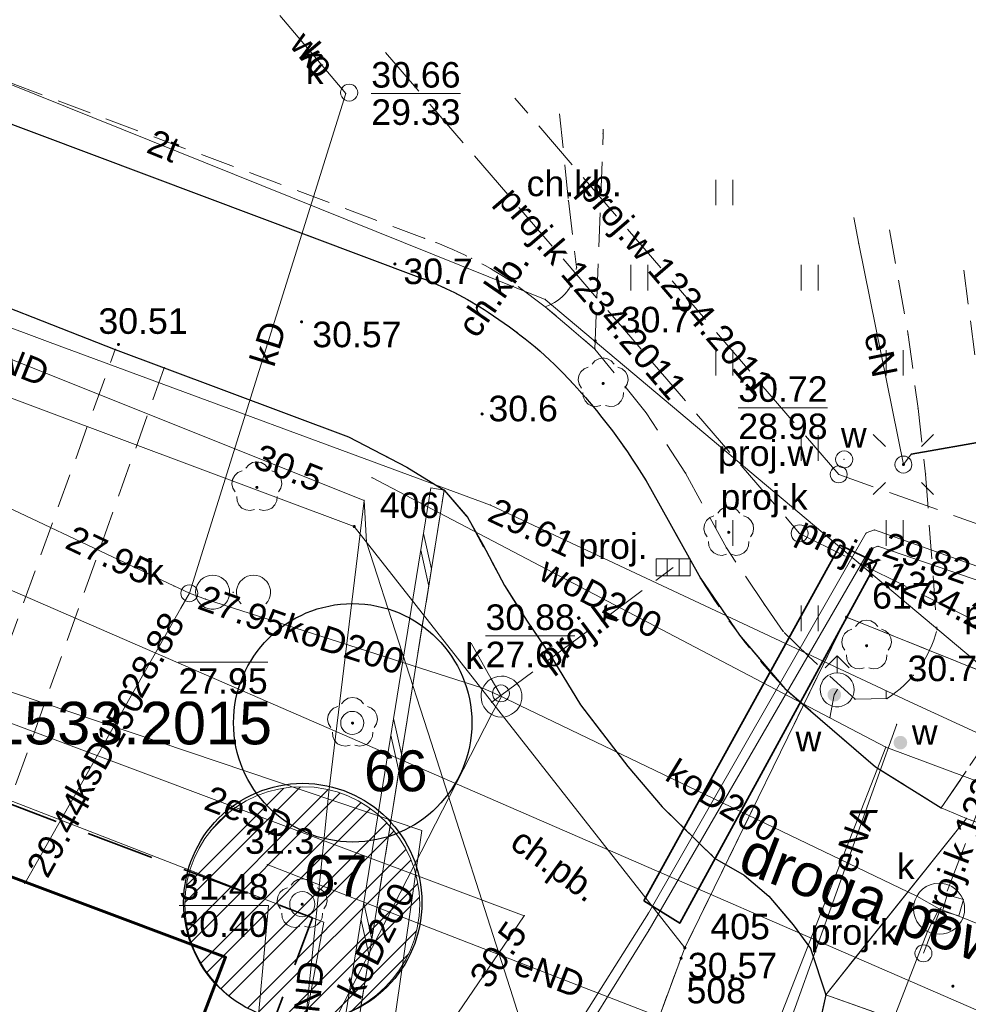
# Model space of a CAD drawing. Extents: x 5468194 to 5468404, y 5919486 to 5919674.
# Tile 11 of 13: x 5468362 to 5468390, y 5919594 to 5919623. Entities that reach past the tile are written whole.
import ezdxf
from ezdxf.enums import TextEntityAlignment as Align

# ---------------------------------------------------------------- set-up
doc = ezdxf.new("R2010")
doc.units = 0
doc.header["$PDSIZE"] = 0.75
for name, pattern in [('PRZER1-1', [2, 1, -1]), ('PRZER2-1', [3, 2, -1]), ('PRZER3-1', [4, 3, -1])]:
    doc.linetypes.add(name, pattern=pattern)
doc.layers.get('0').update_dxf_attribs({"color": 253, "linetype": 'CONTINUOUS', "lineweight": 13})
for name, color, linetype, lineweight in [('GELULI_O', 253, 'PRZER3-1', 18), ('GEPPGD', 253, 'CONTINUOUS', 18), ('GEPPGD_O', 253, 'CONTINUOUS', 18), ('GESBLO', 253, 'CONTINUOUS', 18), ('GESBZO', 253, 'CONTINUOUS', 50), ('GESDZI', 30, 'CONTINUOUS', 18), ('GESUZY', 253, 'PRZER1-1', 18), ('GOSRBG', 253, 'CONTINUOUS', 18), ('GOSRBG_O', 253, 'CONTINUOUS', 18), ('GSLINK', 253, 'CONTINUOUS', 18), ('GSLKRW', 253, 'CONTINUOUS', 25), ('GSPPRB', 253, 'CONTINUOUS', 20), ('GSPRDL', 253, 'CONTINUOUS', 18), ('GSPWPN', 253, 'CONTINUOUS', 13), ('GSPWPN_O', 253, 'CONTINUOUS', 13), ('GSPWPS', 253, 'CONTINUOUS', 13), ('GSPWPS_O', 253, 'CONTINUOUS', 13), ('GSSDSO', 253, 'CONTINUOUS', 18), ('GSSKOA', 253, 'PRZER3-1', 18), ('GSSKOD', 253, 'PRZER2-1', 18), ('GSSKOD_O', 253, 'PRZER2-1', 18), ('GSSUTR', 253, 'PRZER2-1', 18), ('GSSZAD', 253, 'PRZER2-1', 18), ('GULCPR', 253, 'CONTINUOUS', 18), ('GULEPR', 253, 'CONTINUOUS', 18), ('GULEPR_O', 253, 'CONTINUOUS', 18), ('GULGPR', 253, 'CONTINUOUS', 18), ('GULKPR', 253, 'CONTINUOUS', 18), ('GULKPR_O', 253, 'CONTINUOUS', 18), ('GULLOB', 253, 'CONTINUOUS', 35), ('GULTPR', 253, 'CONTINUOUS', 18), ('GULTPR_O', 253, 'CONTINUOUS', 18), ('GULWPR', 253, 'CONTINUOUS', 18), ('GULWPR_O', 253, 'CONTINUOUS', 18), ('GUPELA', 253, 'CONTINUOUS', 18), ('GUPIKP', 253, 'CONTINUOUS', 18), ('GUPIKP_O', 253, 'CONTINUOUS', 18), ('GUPISN', 253, 'PRZER1-1', 18), ('GUPIWZ', 253, 'CONTINUOUS', 18), ('GUPIWZ_O', 253, 'CONTINUOUS', 18), ('GUPKKS', 253, 'CONTINUOUS', 18), ('GUPKKS_O', 253, 'CONTINUOUS', 18), ('GUPKSD', 253, 'CONTINUOUS', 18), ('GUPKSD_O', 253, 'CONTINUOUS', 18), ('GUPPRZ', 253, 'CONTINUOUS', 18), ('GUPPRZ_O', 253, 'CONTINUOUS', 18), ('GUPWDT', 253, 'CONTINUOUS', 18), ('GUPWZA', 253, 'CONTINUOUS', 18), ('GUPWZA_O', 253, 'CONTINUOUS', 18), ('GUSKSD', 253, 'CONTINUOUS', 18), ('ZZ_budynek - termomodernizacja', 250, 'CONTINUOUS', 60), ('ZZ_cięcia techniczne', 30, 'CONTINUOUS', 13), ('ZZ_korona', 94, 'CONTINUOUS', 30), ('ZZ_rzeczywisty obwód pnia', 6, 'CONTINUOUS', 13), ('ZZ_waloryzacja A', 30, 'CONTINUOUS', 30), ('ZZ_zakres oddziaływania prac', 40, 'PRZER2-1', 35)]:
    doc.layers.add(name, color=color, linetype=linetype, lineweight=lineweight)
doc.styles.add('GEO-INFO', font='arial.ttf')

# ---------------------------------------------------------------- blocks, each defined once
blk = doc.blocks.new('OKRAG_PELNY')
at = {"color": 0}
blk.add_lwpolyline([(0, 0.5), (0.12941, 0.482963), (0.25, 0.433013), (0.353553, 0.353553), (0.433013, 0.25), (0.482963, 0.12941), (0.5, 0), (0.482963, -0.12941), (0.433013, -0.25), (0.353553, -0.353553), (0.25, -0.433013), (0.12941, -0.482963), (0, -0.5), (-0.12941, -0.482963), (-0.25, -0.433013), (-0.353553, -0.353553), (-0.433013, -0.25), (-0.482963, -0.12941), (-0.5, 0), (-0.482963, 0.12941), (-0.433013, 0.25), (-0.353553, 0.353553), (-0.25, 0.433013), (-0.12941, 0.482963)], close=True, dxfattribs=at)
blk = doc.blocks.new('SUUS05')
at = {"color": 0}
blk.add_lwpolyline([(0.5, -0.25), (-0.5, -0.25), (-0.5, 0.25), (0.5, 0.25)], close=True, dxfattribs=at)
for points in [[(-0.175, -0.25), (-0.175, 0.25)], [(0.175, -0.25), (0.175, 0.25)]]:
    blk.add_lwpolyline(points, dxfattribs=at)
blk = doc.blocks.new('EPPGN')
blk.add_hatch(color=0).paths.add_polyline_path([(0, -0.09), (0.027812, -0.085595), (0.052901, -0.072812), (0.072812, -0.052901), (0.085595, -0.027812), (0.09, 0), (0.085595, 0.027812), (0.072812, 0.052901), (0.052901, 0.072812), (0.027812, 0.085595), (0, 0.09), (-0.027812, 0.085595), (-0.052901, 0.072812), (-0.072812, 0.052901), (-0.085595, 0.027812), (-0.09, 0), (-0.085595, -0.027812), (-0.072812, -0.052901), (-0.052901, -0.072812), (-0.027812, -0.085595)])
blk = doc.blocks.new('POINT')
at = {"color": 0}
blk.add_point((0, 0), dxfattribs=at)
blk = doc.blocks.new('KWADRAT_NIEPRZEZR')
at = {"color": 0}
blk.add_lwpolyline([(-0.5, -0.5), (0.5, -0.5), (0.5, 0.5), (-0.5, 0.5)], close=True, dxfattribs=at)
blk = doc.blocks.new('SUEO')
blk.add_hatch(color=0).paths.add_polyline_path([(-0.002174, 0.089974), (0.023762, 0.086807), (0.042561, 0.0793), (0.060131, 0.066965), (0.076266, 0.047786), (0.086234, 0.025762), (0.089972, 0.002226), (0.088646, -0.015553), (0.081114, -0.038994), (0.066834, -0.060276), (0.049699, -0.075033), (0.027576, -0.085671), (0.004027, -0.08991), (-0.019639, -0.087831), (-0.040932, -0.080154), (-0.059082, -0.067892), (-0.073734, -0.051607), (-0.08374, -0.032979), (-0.089221, -0.011817), (-0.089063, 0.012951), (-0.082571, 0.035806), (-0.069528, 0.057148), (-0.048957, 0.075519), (-0.026898, 0.085887)])
at = {"color": 0}
for points in [[(-1.767767, 1.767767), (-1.06066, 1.06066)], [(1.767767, 1.767767), (1.06066, 1.06066)], [(-1.767767, -1.767767), (-1.06066, -1.06066)], [(1.767767, -1.767767), (1.06066, -1.06066)]]:
    blk.add_lwpolyline(points, dxfattribs=at)
blk = doc.blocks.new('ODTN_2')
at = {"color": 0}
for points in [[(-1.5, -0.5), (0.5, 0.5)], [(-0.5, -0.5), (1.5, 0.5)]]:
    blk.add_lwpolyline(points, dxfattribs=at)
blk = doc.blocks.new('KOLO')
blk.add_hatch(color=0).paths.add_polyline_path([(-0.5, 0), (-0.482963, -0.12941), (-0.433013, -0.25), (-0.353553, -0.353553), (-0.25, -0.433013), (-0.12941, -0.482963), (0, -0.5), (0.12941, -0.482963), (0.25, -0.433013), (0.353553, -0.353553), (0.433013, -0.25), (0.482963, -0.12941), (0.5, 0), (0.482963, 0.12941), (0.433013, 0.25), (0.353553, 0.353553), (0.25, 0.433013), (0.12941, 0.482963), (0, 0.5), (-0.12941, 0.482963), (-0.25, 0.433013), (-0.353553, 0.353553), (-0.433013, 0.25), (-0.482963, 0.12941)])
blk = doc.blocks.new('SPDLP')
blk.add_hatch(color=0).paths.add_polyline_path([(0, -0.09), (0.027812, -0.085595), (0.052901, -0.072812), (0.072812, -0.052901), (0.085595, -0.027812), (0.09, 0), (0.085595, 0.027812), (0.072812, 0.052901), (0.052901, 0.072812), (0.027812, 0.085595), (0, 0.09), (-0.027812, 0.085595), (-0.052901, 0.072812), (-0.072812, 0.052901), (-0.085595, 0.027812), (-0.09, 0), (-0.085595, -0.027812), (-0.072812, -0.052901), (-0.052901, -0.072812), (-0.027812, -0.085595)])
at = {"color": 0}
for points in [[(-0.648554, 1.126667), (-0.481106, 1.325358), (-0.255912, 1.454989), (0, 1.5), (0.255912, 1.454989), (0.481106, 1.325358), (0.648554, 1.126667)], [(-1.271938, -0.268652), (-1.40916, -0.048001), (-1.462858, 0.20623), (-1.426585, 0.463525), (-1.304695, 0.693003), (-1.11182, 0.867117), (-0.871109, 0.964971)], [(0.871109, 0.964971), (1.11182, 0.867117), (1.304695, 0.693003), (1.426585, 0.463525), (1.462858, 0.20623), (1.40916, -0.048001), (1.271938, -0.268652)], [(-0.137547, -1.292703), (-0.389802, -1.355024), (-0.648184, -1.327532), (-0.881678, -1.213525), (-1.062258, -1.026689), (-1.168249, -0.78945), (-1.186929, -0.530282)], [(1.186929, -0.530282), (1.168249, -0.78945), (1.062258, -1.026689), (0.881678, -1.213525), (0.648184, -1.327532), (0.389802, -1.355024), (0.137547, -1.292703)]]:
    blk.add_lwpolyline(points, dxfattribs=at)
blk = doc.blocks.new('OTZK')
at = {"color": 0}
blk.add_lwpolyline([(-1.2, 1), (-1.026352, 0.984808), (-0.85798, 0.939693), (-0.7, 0.866025), (-0.557212, 0.766044), (-0.433956, 0.642788), (-0.333975, 0.5), (-0.260307, 0.34202), (-0.215192, 0.173648), (-0.2, 0), (-0.215192, -0.173648), (-0.260307, -0.34202), (-0.333975, -0.5), (-0.44425, -0.654861), (-0.581841, -0.786053), (-0.741773, -0.888835), (-0.918267, -0.959493), (-1.104944, -0.995472), (-1.295056, -0.995472), (-1.481733, -0.959493), (-1.658227, -0.888835), (-1.818159, -0.786053), (-1.95575, -0.654861), (-2.066025, -0.5), (-2.145001, -0.327068), (-2.189821, -0.142315), (-2.198867, 0.047582), (-2.171812, 0.235759), (-2.109632, 0.415415), (-2.014576, 0.580057), (-1.890079, 0.723734), (-1.740641, 0.841254), (-1.571662, 0.928368), (-1.389251, 0.981929)], close=True, dxfattribs=at)
blk.add_lwpolyline([(0.469393, -0.682799), (0.35969, -0.542106), (0.276733, -0.384159), (0.223163, -0.213984), (0.200685, -0.036999), (0.210014, 0.141165), (0.250854, 0.314835), (0.321904, 0.478484), (0.420903, 0.626903), (0.5447, 0.755369), (0.689355, 0.859792), (0.850264, 0.936848), (1.022304, 0.984085), (1.2, 1), (1.377696, 0.984085), (1.549736, 0.936848), (1.710645, 0.859792), (1.8553, 0.755369), (1.979097, 0.626903), (2.078096, 0.478484), (2.149146, 0.314835), (2.189986, 0.141165), (2.199315, -0.036999), (2.176837, -0.213984), (2.123267, -0.384159), (2.04031, -0.542106), (1.930607, -0.682799)], dxfattribs=at)
blk = doc.blocks.new('SUUS02')
at = {"color": 0}
for points in [[(-0.707107, 1.292893), (0, 2), (0.707107, 1.292893)], [(0, 1), (0, 2)]]:
    blk.add_lwpolyline(points, dxfattribs=at)
blk.add_lwpolyline([(0, 1), (0.173648, 0.984808), (0.34202, 0.939693), (0.5, 0.866025), (0.642788, 0.766044), (0.766044, 0.642788), (0.866025, 0.5), (0.939693, 0.34202), (0.984808, 0.173648), (1, 0), (0.984808, -0.173648), (0.939693, -0.34202), (0.866025, -0.5), (0.75575, -0.654861), (0.618159, -0.786053), (0.458227, -0.888835), (0.281733, -0.959493), (0.095056, -0.995472), (-0.095056, -0.995472), (-0.281733, -0.959493), (-0.458227, -0.888835), (-0.618159, -0.786053), (-0.75575, -0.654861), (-0.866025, -0.5), (-0.945001, -0.327068), (-0.989821, -0.142315), (-0.998867, 0.047582), (-0.971812, 0.235759), (-0.909632, 0.415415), (-0.814576, 0.580057), (-0.690079, 0.723734), (-0.540641, 0.841254), (-0.371662, 0.928368), (-0.189251, 0.981929)], close=True, dxfattribs=at)

msp = doc.modelspace()

# ---------------------------------------------------------------- hatches: boundary and pattern name
at = {"layer": 'GSSUTR', "linetype": 'Continuous', "lineweight": 18}
h = msp.add_hatch(dxfattribs=at)
h.set_pattern_fill('PTTU04', color=256, scale=0.5, style=0)
h.set_pattern_definition([(90, (5460000, 5910000), (-2.5, 2.5), [0.75, -4.25]), (90, (5460000.5, 5910000), (-2.5, 2.5), [0.75, -4.25])])
h.paths.add_polyline_path([(5468388.66, 5919609.61), (5468388.44, 5919611.54), (5468388.15, 5919613.7), (5468387.605, 5919616.776), (5468379.188, 5919619.738), (5468379.19, 5919619.6), (5468378.95, 5919613.28), (5468380.45, 5919611.41), (5468381.61, 5919609.64), (5468382.81, 5919607.44), (5468383.93, 5919605.78), (5468384.48, 5919604.99), (5468385.22, 5919604.26), (5468386.59, 5919603), (5468387.53, 5919603.02), (5468387.581, 5919603.053), (5468387.631, 5919603.088), (5468387.68, 5919603.123), (5468387.729, 5919603.159), (5468387.777, 5919603.196), (5468387.824, 5919603.234), (5468387.871, 5919603.272), (5468387.917, 5919603.312), (5468387.963, 5919603.352), (5468388.008, 5919603.393), (5468388.052, 5919603.434), (5468388.095, 5919603.477), (5468388.137, 5919603.52), (5468388.179, 5919603.564), (5468388.22, 5919603.609), (5468388.261, 5919603.654), (5468388.3, 5919603.7), (5468388.337, 5919603.745), (5468388.374, 5919603.791), (5468388.41, 5919603.837), (5468388.445, 5919603.884), (5468388.479, 5919603.932), (5468388.513, 5919603.98), (5468388.545, 5919604.029), (5468388.577, 5919604.078), (5468388.608, 5919604.128), (5468388.638, 5919604.178), (5468388.667, 5919604.229), (5468388.696, 5919604.28), (5468388.723, 5919604.332), (5468388.75, 5919604.384), (5468388.776, 5919604.436), (5468388.801, 5919604.489), (5468388.825, 5919604.543), (5468388.848, 5919604.597), (5468388.87, 5919604.651), (5468388.892, 5919604.706), (5468388.912, 5919604.761), (5468388.931, 5919604.816), (5468388.95, 5919604.871), (5468388.968, 5919604.927), (5468388.984, 5919604.984), (5468389, 5919605.04)], flags=0)
at = {"layer": 'ZZ_cięcia techniczne'}
h = msp.add_hatch(dxfattribs=at)
h.set_pattern_fill('ANSI32', color=256, scale=0.1, style=0)
h.set_pattern_definition([(45, (-1617.716, -2946.2474), (-0.67351920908, 0.67351920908), []), (45, (-1617.26695, -2946.2474), (-0.67351920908, 0.67351920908), [])])
edge = h.paths.add_edge_path()
edge.add_arc((5468370.353, 5919596.983), 3.449, 0, 360)

# ---------------------------------------------------------------- linework, layer by layer
at = {"layer": 'GESBLO', "linetype": 'Continuous', "lineweight": 18, "elevation": 10.18}
msp.add_lwpolyline([(5468363.645, 5919583.746), (5468368.102, 5919595.426), (5468344.651, 5919604.234), (5468340.223, 5919592.394)], close=True, dxfattribs=at)
at = {"layer": 'GESBZO', "linetype": 'Continuous', "lineweight": 50, "elevation": 10.18}
msp.add_lwpolyline([(5468324.608, 5919550.595), (5468340.223, 5919592.394), (5468363.645, 5919583.746), (5468368.102, 5919595.426), (5468344.651, 5919604.234), (5468339.13, 5919606.287), (5468341.233, 5919611.948), (5468335.033, 5919614.243), (5468328.674, 5919597.162), (5468320.465, 5919575.139), (5468292.6, 5919585.725), (5468302.084, 5919611.222), (5468287.766, 5919616.312), (5468277.091, 5919588.06), (5468273.766, 5919579.265), (5468316.018, 5919563.219), (5468312.976, 5919555.043)], close=True, dxfattribs=at)
at = {"layer": 'GESDZI', "linetype": 'Continuous', "lineweight": 18, "elevation": 10.22}
for points in [[(5468275.114, 5919656.356), (5468275.54, 5919655.03), (5468276.59, 5919652.23), (5468277.95, 5919649.56), (5468279.68, 5919646.93), (5468281.69, 5919644.67), (5468283.94, 5919642.67), (5468286.47, 5919640.95), (5468289.38, 5919639.2), (5468295.57, 5919636.55), (5468302.78, 5919633.88), (5468315.05, 5919629.35), (5468371.88, 5919608.07), (5468381.59, 5919595.7), (5468386.34, 5919605.41), (5468396.01, 5919601.52), (5468401.165, 5919609.409)], [(5468342.3, 5919490.53), (5468380.89, 5919593.82), (5468381.59, 5919595.7), (5468371.88, 5919608.07), (5468315.05, 5919629.35), (5468302.78, 5919633.88), (5468295.57, 5919636.55), (5468289.38, 5919639.2), (5468286.47, 5919640.95), (5468283.94, 5919642.67), (5468281.69, 5919644.67), (5468279.68, 5919646.93), (5468277.95, 5919649.56), (5468276.59, 5919652.23), (5468275.54, 5919655.03), (5468275.114, 5919656.356)], [(5468397.975, 5919600.77), (5468396.01, 5919601.52), (5468386.34, 5919605.41), (5468381.59, 5919595.7), (5468380.89, 5919593.82), (5468342.3, 5919490.53)]]:
    msp.add_lwpolyline(points, dxfattribs=at)
at = {"layer": 'GESUZY', "linetype": 'PRZER1-1', "lineweight": 18, "ltscale": 0.5, "elevation": 10.08}
for points in [[(5468397.975, 5919600.77), (5468396.01, 5919601.52), (5468386.34, 5919605.41), (5468381.59, 5919595.7), (5468380.89, 5919593.82), (5468342.3, 5919490.53)], [(5468342.3, 5919490.53), (5468380.89, 5919593.82), (5468381.59, 5919595.7), (5468386.34, 5919605.41), (5468396.01, 5919601.52), (5468397.975, 5919600.77)]]:
    msp.add_lwpolyline(points, dxfattribs=at)
at = {"layer": 'GOSRBG', "linetype": 'Continuous', "lineweight": 18, "elevation": 10.04}
for points in [[(5468265.344, 5919659.794), (5468259.784, 5919650.547), (5468390.529, 5919593.714), (5468400.349, 5919607.998), (5468401.028, 5919609.037)], [(5468344.206, 5919613.044), (5468339.634, 5919614.611), (5468338.067, 5919608.211), (5468350.084, 5919604.554), (5468370.983, 5919596.455), (5468367.979, 5919580.258), (5468364.975, 5919561.449), (5468375.682, 5919554.637), (5468380.283, 5919552.873)], [(5468381.743, 5919556.827), (5468378.31, 5919558.131), (5468368.906, 5919564.662), (5468373.869, 5919599.146), (5468349.052, 5919607.505), (5468349.443, 5919611.554), (5468344.206, 5919613.044)]]:
    msp.add_lwpolyline(points, dxfattribs=at)
at = {"layer": 'GSLINK', "linetype": 'Continuous', "lineweight": 18, "elevation": 10.18}
for points in [[(5468389.86, 5919599.5), (5468385.73, 5919594.32), (5468393.04, 5919591.72)], [(5468389.86, 5919599.5), (5468396.574, 5919596.979)]]:
    msp.add_lwpolyline(points, dxfattribs=at)
at = {"layer": 'GSLKRW', "linetype": 'Continuous', "lineweight": 25, "elevation": 10.18}
for points in [[(5468353.84, 5919622.86), (5468357.85, 5919621.37), (5468373.78, 5919615.39, -0.061384), (5468375.81, 5919614.36, -0.063108), (5468378.16, 5919612.42, -0.057977), (5468380.58, 5919609.19), (5468382.05, 5919606.55), (5468383.2, 5919604.88), (5468384.53, 5919603.31), (5468384.927, 5919602.967), (5468387.19, 5919601.01), (5468389.12, 5919599.81)], [(5468359.51, 5919615.366), (5468364.86, 5919613.27), (5468366.3, 5919612.73), (5468371.709, 5919610.7), (5468373.428, 5919609.817), (5468374.522, 5919609.14), (5468375.202, 5919608.344), (5468375.659, 5919607.545), (5468376.288, 5919606.342), (5468376.955, 5919605.295), (5468377.622, 5919604.315), (5468378.528, 5919602.835), (5468379.92, 5919601.023), (5468380.921, 5919599.843), (5468382.466, 5919598.335), (5468383.331, 5919597.838), (5468384.054, 5919597.216), (5468384.77, 5919596.375), (5468385.277, 5919595.678), (5468385.73, 5919594.32), (5468385.415, 5919592.895, -0.348026)]]:
    msp.add_lwpolyline(points, format="xyb", dxfattribs=at)
at = {"layer": 'GSPPRB', "linetype": 'Continuous', "lineweight": 20}
for p in [(5468371.63, 5919620.78, 10.28), (5468379.19, 5919619.6, 10.28), (5468378.17, 5919617.64, 10.28), (5468373.95, 5919616.53, 10.28), (5468375.33, 5919615.94, 10.28), (5468378.41, 5919615.68, 10.28), (5468373.78, 5919615.39, 10.28), (5468376.49, 5919615.27, 10.28), (5468374.88, 5919614.91, 10.28), (5468378.16, 5919615.01, 10.28), (5468377.49, 5919614.74, 10.28), (5468377.49, 5919614.52, 10.28), (5468375.81, 5919614.36, 10.28), (5468376.66, 5919613.77, 10.28), (5468388.15, 5919613.7, 10.28), (5468364.86, 5919613.27, 10.28), (5468378.95, 5919613.28, 10.28), (5468366.3, 5919612.73, 10.28), (5468378.16, 5919612.42, 10.28), (5468380.45, 5919611.41, 10.28), (5468388.44, 5919611.54, 10.28), (5468379.46, 5919610.88, 10.28), (5468381.61, 5919609.64, 10.28), (5468388.66, 5919609.61, 10.28), (5468372.398, 5919609.509, 10.28), (5468374.522, 5919609.14, 10.28), (5468380.58, 5919609.19, 10.28), (5468387.16, 5919607.97, 10.28), (5468382.81, 5919607.44, 10.28), (5468387.02, 5919607.41, 10.28), (5468387.26, 5919607.49, 10.28), (5468382.05, 5919606.55, 10.28), (5468383.93, 5919605.78, 10.28), (5468384.48, 5919604.99, 10.28), (5468389, 5919605.04, 10.28), (5468383.2, 5919604.88, 10.28), (5468385.22, 5919604.26, 10.28), (5468388.3, 5919603.7, 10.28), (5468384.53, 5919603.31, 10.28), (5468386.59, 5919603, 10.28), (5468387.53, 5919603.02, 10.28), (5468375.92, 5919602.91, 10.28), (5468385.851, 5919602.454, 10.28), (5468387.817, 5919602.266, 10.28), (5468387.493, 5919601.593, 10.28), (5468387.19, 5919601.01, 10.28), (5468389.12, 5919599.81, 10.28), (5468389.86, 5919599.5, 10.28), (5468369.324, 5919598.144, 10.28), (5468362.202, 5919597.591, 10.28), (5468380.52, 5919596.72, 10.28), (5468380.54, 5919596.23, 10.28), (5468385.73, 5919594.32, 10.28)]:
    msp.add_point(p, dxfattribs=at)
at = {"layer": 'GSSDSO', "linetype": 'Continuous', "lineweight": 18, "elevation": 10.18}
msp.add_lwpolyline([(5468338.75, 5919583.84), (5468354.18, 5919578.61), (5468355.34, 5919577.66), (5468361.71, 5919578.41), (5468371.12, 5919588.06), (5468374.522, 5919609.14), (5468374.127, 5919609.204), (5468370.745, 5919588.249), (5468361.523, 5919578.791), (5468355.462, 5919578.077), (5468354.301, 5919578.991), (5468338.913, 5919584.207)], close=True, dxfattribs=at)
at = {"layer": 'GSSKOA', "linetype": 'PRZER3-1', "lineweight": 18, "ltscale": 0.5, "elevation": 10.18}
for points in [[(5468359.51, 5919615.366), (5468364.86, 5919613.27), (5468366.3, 5919612.73), (5468371.709, 5919610.7), (5468373.428, 5919609.817), (5468374.522, 5919609.14), (5468375.202, 5919608.344), (5468375.659, 5919607.545), (5468376.288, 5919606.342), (5468376.955, 5919605.295), (5468377.622, 5919604.315), (5468378.528, 5919602.835), (5468379.92, 5919601.023), (5468380.921, 5919599.843), (5468382.466, 5919598.335), (5468383.331, 5919597.838), (5468384.054, 5919597.216), (5468384.77, 5919596.375), (5468385.277, 5919595.678), (5468385.476, 5919595.114), (5468385.73, 5919594.32), (5468389.86, 5919599.5), (5468389.12, 5919599.81), (5468387.19, 5919601.01), (5468384.927, 5919602.967), (5468384.53, 5919603.31), (5468383.2, 5919604.88), (5468382.05, 5919606.55), (5468380.58, 5919609.19, 0.057977), (5468378.16, 5919612.42, 0.063108), (5468375.81, 5919614.36, 0.061384), (5468373.78, 5919615.39), (5468357.85, 5919621.37)], [(5468346.124, 5919489.133), (5468347.28, 5919491.88), (5468350.56, 5919500.43), (5468361.98, 5919530.58), (5468362.55, 5919532.04), (5468366.74, 5919543.38), (5468369.21, 5919550.1), (5468382.88, 5919585.71), (5468384.825, 5919591.001, 0.348026), (5468385.415, 5919592.895), (5468385.73, 5919594.32), (5468393.04, 5919591.72)]]:
    msp.add_lwpolyline(points, format="xyb", dxfattribs=at)
msp.add_lwpolyline([(5468396.574, 5919596.979), (5468389.86, 5919599.5), (5468385.73, 5919594.32), (5468393.04, 5919591.72), (5468394.437, 5919591.194)], dxfattribs=at)
at = {"layer": 'GSSKOD', "linetype": 'PRZER2-1', "lineweight": 18, "ltscale": 0.5, "elevation": 10.18}
for points in [[(5468387.605, 5919616.776), (5468388.15, 5919613.7), (5468388.44, 5919611.54), (5468388.66, 5919609.61), (5468389, 5919605.04, -0.185066), (5468387.53, 5919603.02), (5468386.59, 5919603), (5468385.22, 5919604.26), (5468384.48, 5919604.99), (5468383.93, 5919605.78), (5468382.81, 5919607.44), (5468381.61, 5919609.64), (5468380.45, 5919611.41), (5468378.95, 5919613.28), (5468377.49, 5919614.52), (5468376.49, 5919615.27, 0.059951), (5468373.95, 5919616.53), (5468358.35, 5919622.38), (5468357.85, 5919621.37)], [(5468357.85, 5919621.37), (5468373.78, 5919615.39, -0.061384), (5468375.81, 5919614.36, -0.063108), (5468378.16, 5919612.42, -0.057977), (5468380.58, 5919609.19), (5468382.05, 5919606.55, 0.049931), (5468384.53, 5919603.31), (5468387.19, 5919601.01), (5468389.12, 5919599.81), (5468394.08, 5919607.08, -0.387526), (5468392.04, 5919606.87, -0.077498), (5468391.35, 5919607.6, -0.084562), (5468390.49, 5919610.14), (5468389.731, 5919616.028)], [(5468377.913, 5919620.186), (5468378.17, 5919617.64), (5468378.41, 5919615.68, -0.299616), (5468377.49, 5919614.52), (5468378.95, 5919613.28)]]:
    msp.add_lwpolyline(points, format="xyb", dxfattribs=at)
for points in [[(5468378.95, 5919613.28), (5468379.19, 5919619.6), (5468379.188, 5919619.738)], [(5468398.052, 5919613.1), (5468397.879, 5919612.836), (5468394.08, 5919607.08), (5468389.12, 5919599.81), (5468389.86, 5919599.5), (5468396.574, 5919596.979)]]:
    msp.add_lwpolyline(points, dxfattribs=at)
msp.add_lwpolyline([(5468361.07, 5919598.068), (5468359.558, 5919598.636), (5468359.61, 5919598.78), (5468364.86, 5919613.27), (5468366.3, 5919612.73), (5468361.11, 5919598.18)], close=True, dxfattribs=at)
msp.add_lwpolyline([(5468374.522, 5919609.14), (5468375.202, 5919608.344), (5468376.288, 5919606.342), (5468376.955, 5919605.295), (5468377.622, 5919604.315), (5468378.528, 5919602.835), (5468379.92, 5919601.023), (5468380.921, 5919599.843), (5468382.466, 5919598.335), (5468383.331, 5919597.838), (5468384.054, 5919597.216), (5468384.77, 5919596.375), (5468385.277, 5919595.678), (5468385.476, 5919595.114), (5468385.73, 5919594.32), (5468385.415, 5919592.895, -0.348026), (5468384.825, 5919591.001), (5468382.88, 5919585.71), (5468379.33, 5919587.32), (5468376.74, 5919587.61), (5468374.54, 5919585.439), (5468371.12, 5919588.06)], format="xyb", close=True, dxfattribs=at)
at = {"layer": 'GSSUTR', "linetype": 'PRZER2-1', "lineweight": 18, "ltscale": 0.5, "elevation": 10.1}
msp.add_lwpolyline([(5468387.605, 5919616.776), (5468388.15, 5919613.7), (5468388.44, 5919611.54), (5468388.66, 5919609.61), (5468389, 5919605.04, -0.185066), (5468387.53, 5919603.02), (5468386.59, 5919603), (5468385.22, 5919604.26), (5468384.48, 5919604.99), (5468383.93, 5919605.78), (5468382.81, 5919607.44), (5468381.61, 5919609.64), (5468380.45, 5919611.41), (5468378.95, 5919613.28), (5468379.19, 5919619.6), (5468379.188, 5919619.738)], format="xyb", dxfattribs=at)
at = {"layer": 'GSSZAD', "linetype": 'PRZER2-1', "lineweight": 18, "ltscale": 0.5, "elevation": 10.1}
msp.add_lwpolyline([(5468368.32, 5919606.15), (5468368.31, 5919606.13), (5468368.33, 5919606.13)], close=True, dxfattribs=at)
at = {"layer": 'GULCPR', "linetype": 'Continuous', "lineweight": 18, "elevation": 10.14}
for points in [[(5468395.63, 5919605.07), (5468394.42, 5919605.4), (5468387.16, 5919607.97), (5468386.92, 5919607.88), (5468380.52, 5919596.72), (5468377.51, 5919591.94), (5468373.2, 5919585.53), (5468359.85, 5919567.72), (5468352.25, 5919557.89), (5468349.08, 5919553.66), (5468348.85, 5919553.59), (5468342.01, 5919556.1), (5468333.68, 5919559.07), (5468328.86, 5919560.78)], [(5468328.7, 5919560.36), (5468333.53, 5919558.66), (5468341.93, 5919555.7), (5468348.92, 5919553.07), (5468349.16, 5919553.14), (5468352.26, 5919557.42), (5468360.12, 5919567.49), (5468373.39, 5919585.36), (5468377.79, 5919591.81), (5468380.54, 5919596.23), (5468387.02, 5919607.41), (5468387.26, 5919607.49), (5468394.2, 5919605.12), (5468395.47, 5919604.67)]]:
    msp.add_lwpolyline(points, dxfattribs=at)
at = {"layer": 'GULEPR', "linetype": 'Continuous', "lineweight": 18, "elevation": 10.14}
for points in [[(5468342.131, 5919613.379), (5468343.315, 5919614.893), (5468344.421, 5919619.535), (5468351.239, 5919617.193), (5468357.055, 5919614.872), (5468372.167, 5919608.837)], [(5468386.553, 5919617.146), (5468386.7, 5919616.37), (5468388.01, 5919609.89)], [(5468400.309, 5919607.091), (5468395.72, 5919609.63), (5468394.68, 5919609.69), (5468393.29, 5919610.27), (5468390.58, 5919610.61), (5468388.24, 5919610.19), (5468388.01, 5919609.89)], [(5468372.167, 5919608.837), (5468371.136, 5919600.284), (5468369.913, 5919588.245), (5468374.255, 5919584.356), (5468380.537, 5919582.386)], [(5468378.913, 5919586.724), (5468376.538, 5919594.264), (5468374.142, 5919601.737), (5468372.243, 5919607.611), (5468372.167, 5919608.837)], [(5468349.142, 5919606.935), (5468348.852, 5919607.894), (5468349.579, 5919608.441), (5468350.386, 5919608.272), (5468352.599, 5919605.794), (5468355.624, 5919604.673), (5468360.688, 5919602.705), (5468376.875, 5919596.643), (5468373.732, 5919592.033), (5468370.197, 5919586.927), (5468376.818, 5919581.897), (5468372.98, 5919576.006), (5468371.781, 5919572.404), (5468368.422, 5919561.865), (5468373.414, 5919559.16), (5468378.463, 5919556.455), (5468381.19, 5919555.329)], [(5468387.817, 5919602.266), (5468383.637, 5919590.622), (5468383.047, 5919589.166)], [(5468385.138, 5919591.673), (5468381.346, 5919593.475), (5468373.875, 5919596.38), (5468369.324, 5919598.144)]]:
    msp.add_lwpolyline(points, dxfattribs=at)
at = {"layer": 'GULGPR', "linetype": 'Continuous', "lineweight": 18, "elevation": 10.14}
msp.add_lwpolyline([(5468311.93, 5919632.65), (5468317.947, 5919630.162), (5468330.422, 5919625.536), (5468349.151, 5919618.632), (5468362.952, 5919613.471), (5468375.881, 5919608.701), (5468388.184, 5919602.932), (5468397.234, 5919598.765)], dxfattribs=at)
at = {"layer": 'GULKPR', "linetype": 'Continuous', "lineweight": 18, "elevation": 10.14}
for points in [[(5468369.698, 5919623.077), (5468371.63, 5919620.78)], [(5468371.63, 5919620.78), (5468367.036, 5919606.11)], [(5468352.7, 5919612.88), (5468353.152, 5919612.666), (5468366.584, 5919606.324), (5468367.036, 5919606.11)], [(5468362.202, 5919597.591), (5468366.79, 5919605.675), (5468367.036, 5919606.11)], [(5468367.036, 5919606.11), (5468367.507, 5919605.94), (5468375.656, 5919603.324), (5468376.203, 5919603.078)], [(5468376.203, 5919603.078), (5468375.905, 5919603.599), (5468375.314, 5919604.642)], [(5468368.885, 5919588.825), (5468369.108, 5919589.272), (5468375.909, 5919602.555), (5468376.203, 5919603.078)], [(5468376.203, 5919603.078), (5468376.742, 5919602.813), (5468388.408, 5919597.222), (5468389.058, 5919596.849)], [(5468377.041, 5919566.072), (5468388.717, 5919596.181), (5468389.058, 5919596.849)], [(5468389.058, 5919596.849), (5468389.761, 5919596.586), (5468395.551, 5919594.21)]]:
    msp.add_lwpolyline(points, dxfattribs=at)
at = {"layer": 'GULKPR', "linetype": 'PRZER3-1', "lineweight": 18, "ltscale": 0.5, "elevation": 10.14}
for points in [[(5468372.797, 5919621.986), (5468384.96, 5919607.87)], [(5468384.96, 5919607.87), (5468391.98, 5919604.37)], [(5468375.92, 5919602.91), (5468381.25, 5919606.87)], [(5468391.98, 5919604.37), (5468388.599, 5919595.54)]]:
    msp.add_lwpolyline(points, dxfattribs=at)
at = {"layer": 'GULLOB', "linetype": 'Continuous', "lineweight": 35, "elevation": 10.12}
msp.add_lwpolyline([(5468390.58, 5919610.61), (5468388.24, 5919610.19)], dxfattribs=at)
msp.add_lwpolyline([(5468380.39, 5919597.08), (5468381.44, 5919596.42), (5468387.22, 5919607), (5468386.15, 5919607.52)], close=True, dxfattribs=at)
at = {"layer": 'GULTPR', "linetype": 'Continuous', "lineweight": 18, "elevation": 10.14}
msp.add_lwpolyline([(5468341.906, 5919629.348), (5468342.6, 5919629.23), (5468355.07, 5919623.76), (5468377.49, 5919614.74), (5468393.99, 5919600.88), (5468397.532, 5919599.573)], dxfattribs=at)
at = {"layer": 'GULWPR', "linetype": 'Continuous', "lineweight": 18, "elevation": 10.14}
for points in [[(5468371.63, 5919620.78), (5468369.698, 5919623.077)], [(5468372.398, 5919609.509), (5468385.851, 5919602.454), (5468387.493, 5919601.593)], [(5468386.065, 5919603.276), (5468385.981, 5919603.132), (5468385.851, 5919602.454)], [(5468365.579, 5919544.749), (5468374.588, 5919568.639), (5468387.493, 5919601.593)], [(5468387.493, 5919601.593), (5468396.972, 5919598.055)]]:
    msp.add_lwpolyline(points, dxfattribs=at)
at = {"layer": 'GULWPR', "linetype": 'PRZER3-1', "lineweight": 18, "ltscale": 0.5, "elevation": 10.14}
msp.add_lwpolyline([(5468392.25, 5919600.11), (5468394.661, 5919606.55), (5468386.11, 5919609.6), (5468376.593, 5919620.651)], dxfattribs=at)
at = {"layer": 'GUPPRZ_O', "linetype": 'Continuous', "lineweight": 9, "elevation": 10.8, "flags": 128}
for points in [[(5468372.38, 5919620.785), (5468375.001, 5919620.785)], [(5468383.16, 5919611.558), (5468385.781, 5919611.558)], [(5468375.736, 5919604.861), (5468378.356, 5919604.861)], [(5468366.716, 5919604.086), (5468369.337, 5919604.086)], [(5468366.74, 5919596.945), (5468369.361, 5919596.945), (5468368.955, 5919592.535)], [(5468366.74, 5919596.945), (5468369.361, 5919596.945)]]:
    msp.add_lwpolyline(points, dxfattribs=at)
at = {"layer": 'GUSKSD', "linetype": 'Continuous', "lineweight": 18, "elevation": 10.14}
for points in [[(5468376.203, 5919603.678, -0.57735), (5468376.723, 5919602.778, -1.732051)], [(5468389.058, 5919597.599, -0.57735), (5468389.708, 5919596.474, -1.732051)]]:
    msp.add_lwpolyline(points, format="xyb", close=True, dxfattribs=at)
at = {"layer": 'ZZ_budynek - termomodernizacja', "elevation": 10.18}
msp.add_lwpolyline([(5468306, 5919605.557), (5468312.469, 5919622.607), (5468335.033, 5919614.243), (5468320.473, 5919575.136), (5468292.6, 5919585.725), (5468302.084, 5919611.222), (5468287.766, 5919616.312), (5468273.766, 5919579.265), (5468316.018, 5919563.219), (5468312.976, 5919555.043), (5468324.608, 5919550.595), (5468340.223, 5919592.394), (5468363.645, 5919583.746), (5468368.102, 5919595.426), (5468339.13, 5919606.287), (5468341.233, 5919611.948), (5468335.033, 5919614.243)], dxfattribs=at)
at = {"layer": 'ZZ_cięcia techniczne', "linetype": 'Continuous'}
msp.add_circle((5468370.353, 5919596.983, 10.1), 3.449, dxfattribs=at)
at = {"layer": 'ZZ_korona'}
for centre in [(5468371.834, 5919602.307), (5468370.368, 5919597.031)]:
    msp.add_circle(centre, 3.5, dxfattribs=at)
at = {"layer": 'ZZ_rzeczywisty obwód pnia'}
for centre, radius in [((5468371.822, 5919602.303), 0.34), ((5468370.353, 5919596.983), 0.37)]:
    msp.add_circle(centre, radius, dxfattribs=at)
at = {"layer": 'ZZ_zakres oddziaływania prac', "elevation": 10.18}
for points in [[(5468347.216, 5919605.396), (5468370.657, 5919596.582)], [(5468364.826, 5919581.173), (5468370.657, 5919596.582)]]:
    msp.add_lwpolyline(points, dxfattribs=at)

# ---------------------------------------------------------------- block references
at = {"layer": 'GEPPGD', "lineweight": 18, "xscale": 0.5, "yscale": 0.5}
for p in [(5468371.88, 5919608.07, 10.24), (5468386.34, 5919605.41, 10.24), (5468381.59, 5919595.7, 10.24)]:
    msp.add_blockref('EPPGN', p, dxfattribs=at)
at = {"layer": 'GSPRDL', "lineweight": 18, "xscale": 0.5, "yscale": 0.5}
for p in [(5468379.19, 5919612.27, 10.12), (5468369.02, 5919609.22, 10.12), (5468382.88, 5919607.9, 10.12), (5468386.93, 5919604.57, 10.12), (5468371.83, 5919602.3, 10.12), (5468370.35, 5919596.98, 10.12)]:
    msp.add_blockref('SPDLP', p, dxfattribs=at)
at = {"layer": 'GSPWPN', "lineweight": 13, "xscale": 0.09, "yscale": 0.09}
for p in [(5468373.074, 5919615.778, 10.08), (5468378.959, 5919613.521, 10.08), (5468375.634, 5919611.374, 10.08), (5468371.324, 5919597.592, 10.08)]:
    msp.add_blockref('KOLO', p, dxfattribs=at)
at = {"layer": 'GSPWPS', "lineweight": 13, "xscale": 0.09, "yscale": 0.09}
for p in [(5468370.334, 5919614.08, 10.08), (5468364.954, 5919613.417, 10.08), (5468381.479, 5919595.394, 10.08), (5468389.465, 5919594.574, 10.08)]:
    msp.add_blockref('KOLO', p, dxfattribs=at)
at = {"layer": 'GSSDSO', "lineweight": 18, "xscale": 0.5}
for p, yscale, rotation in [((5468373.989, 5919607.096, 10.18), 0.400000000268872, 260.8330496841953), ((5468373.113, 5919601.666, 10.18), 0.400000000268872, 260.8330496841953), ((5468372.237, 5919596.236, 10.18), 0.4000000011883, 260.8330497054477)]:
    msp.add_blockref('ODTN_2', p, dxfattribs=dict(at, yscale=yscale, rotation=rotation))
at = {"layer": 'GSSZAD', "lineweight": 18, "xscale": 0.5, "yscale": 0.5}
msp.add_blockref('OTZK', (5468368.32, 5919606.14, 10.1), dxfattribs=at)
at = {"layer": 'GUPELA', "lineweight": 18, "xscale": 0.5, "yscale": 0.5}
for name, p in [('SUEO', (5468388.01, 5919609.89, 10.15)), ('OKRAG_PELNY', (5468388.01, 5919609.89, 10.16))]:
    msp.add_blockref(name, p, dxfattribs=at)
at = {"layer": 'GUPIKP', "lineweight": 18, "xscale": 0.5, "yscale": 0.5}
for p in [(5468386.27, 5919610.04, 10.16), (5468386.11, 5919609.6, 10.16)]:
    msp.add_blockref('OKRAG_PELNY', p, dxfattribs=at)
at = {"layer": 'GUPISN', "lineweight": 18, "xscale": 0.5, "yscale": 0.5}
msp.add_blockref('OKRAG_PELNY', (5468388.01, 5919609.89, 10.16), dxfattribs=at)
at = {"layer": 'GUPIWZ', "lineweight": 18, "xscale": 0.5, "yscale": 0.5}
for p in [(5468371.73, 5919620.81, 10.18), (5468386.27, 5919610.04, 10.18), (5468367.036, 5919606.11, 10.18), (5468376.188, 5919603.17, 10.18)]:
    msp.add_blockref('OKRAG_PELNY', p, dxfattribs=at)
at = {"layer": 'GUPIWZ', "lineweight": 18, "xscale": 0.5, "yscale": 0.5, "rotation": 344.2099208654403}
msp.add_blockref('KWADRAT_NIEPRZEZR', (5468389.47, 5919596.95, 10.18), dxfattribs=at)
at = {"layer": 'GUPKKS', "lineweight": 18}
msp.add_blockref('SUUS05', (5468381.25, 5919606.87, 10.16), dxfattribs=at)
at = {"layer": 'GUPKSD', "lineweight": 18, "xscale": 0.5, "yscale": 0.5}
for name, p in [('POINT', (5468371.63, 5919620.78, 10.16)), ('OKRAG_PELNY', (5468384.96, 5919607.87, 10.16)), ('POINT', (5468367.036, 5919606.11, 10.16)), ('OKRAG_PELNY', (5468388.599, 5919595.54, 10.16))]:
    msp.add_blockref(name, p, dxfattribs=at)
at = {"layer": 'GUPPRZ', "lineweight": 18}
for p in [(5468371.63, 5919620.78, 10.16), (5468386.7, 5919616.37, 10.16), (5468377.49, 5919614.74, 10.16), (5468388.24, 5919610.19, 10.16), (5468386.27, 5919610.04, 10.16), (5468372.167, 5919608.837, 10.16), (5468375.881, 5919608.701, 10.16), (5468386.92, 5919607.88, 10.16), (5468366.584, 5919606.324, 10.16), (5468367.036, 5919606.11, 10.16), (5468367.507, 5919605.94, 10.16), (5468366.79, 5919605.675, 10.16), (5468375.905, 5919603.599, 10.16), (5468375.656, 5919603.324, 10.16), (5468386.065, 5919603.276, 10.16), (5468376.203, 5919603.078, 10.16), (5468376.742, 5919602.813, 10.16), (5468375.909, 5919602.555, 10.16), (5468362.202, 5919597.591, 10.16), (5468388.408, 5919597.222, 10.16), (5468376.875, 5919596.643, 10.16), (5468389.058, 5919596.849, 10.16), (5468389.761, 5919596.586, 10.16), (5468388.717, 5919596.181, 10.16)]:
    msp.add_blockref('POINT', p, dxfattribs=at)
at = {"layer": 'GUPWDT', "lineweight": 18, "xscale": 0.5, "yscale": 0.5}
msp.add_blockref('SUUS02', (5468386.065, 5919603.276, 10.16), dxfattribs=at)
at = {"layer": 'GUPWZA', "lineweight": 18, "xscale": 0.4, "yscale": 0.4}
for p in [(5468385.981, 5919603.132, 10.16), (5468387.922, 5919601.725, 10.16)]:
    msp.add_blockref('KOLO', p, dxfattribs=at)

# ---------------------------------------------------------------- texts
at = {"layer": 'GELULI_O', "linetype": 'Continuous', "lineweight": 0, "style": 'GEO-INFO'}
msp.add_text('droga powiatowa nr 5123Z', height=1.25, rotation=339.0721, dxfattribs=at).set_placement((5468392.978, 5919594.869, 10.8), align=Align.MIDDLE_CENTER)
at = {"layer": 'GEPPGD_O', "linetype": 'Continuous', "lineweight": 0, "style": 'GEO-INFO'}
for s, p in [('406', (5468372.63, 5919608.32, 10.8)), ('617', (5468387.09, 5919605.66, 10.8)), ('405', (5468382.34, 5919595.95, 10.8)), ('508', (5468381.64, 5919594.07, 10.8))]:
    msp.add_text(s, height=0.75, dxfattribs=at).set_placement(p)
at = {"layer": 'GOSRBG_O', "linetype": 'Continuous', "lineweight": 0, "style": 'GEO-INFO'}
msp.add_text('MODGiK.354.1533.2015', height=1.25, dxfattribs=at).set_placement((5468359.905, 5919602.299, 10.8), align=Align.MIDDLE_CENTER)
at = {"layer": 'GSPWPN_O', "linetype": 'Continuous', "lineweight": 0, "style": 'GEO-INFO'}
for s, p in [('30.7', (5468373.323, 5919615.188, 10.8)), ('30.7', (5468379.709, 5919613.771, 10.8)), ('30.6', (5468375.821, 5919611.16, 10.8)), ('31.3', (5468368.669, 5919598.461, 10.8))]:
    msp.add_text(s, height=0.75, dxfattribs=at).set_placement(p)
at = {"layer": 'GSPWPS_O', "linetype": 'Continuous', "lineweight": 0, "style": 'GEO-INFO'}
for s, p in [('30.51', (5468364.364, 5919613.727, 10.8)), ('30.57', (5468370.646, 5919613.334, 10.8)), ('30.57', (5468381.68, 5919594.804, 10.8))]:
    msp.add_text(s, height=0.75, dxfattribs=at).set_placement(p)
at = {"layer": 'GSSKOD_O', "linetype": 'Continuous', "lineweight": 0, "style": 'GEO-INFO'}
msp.add_text('ch.kb.', height=0.75, dxfattribs=at).set_placement((5468378.34, 5919618.144, 10.8), align=Align.MIDDLE_CENTER)
msp.add_text('ch.kb.', height=0.75, rotation=55.4263, dxfattribs=at).set_placement((5468375.965, 5919614.923, 10.8), align=Align.MIDDLE_CENTER)
msp.add_text('ch.pb.', height=0.75, rotation=324.0629, dxfattribs=at).set_placement((5468377.729, 5919598.065, 10.8), align=Align.MIDDLE)
at = {"layer": 'GULEPR_O', "linetype": 'Continuous', "lineweight": 0, "style": 'GEO-INFO'}
for s, rotation, p in [('2eND', 338.2308, (5468361.61, 5919613.011, 10.8)), ('eNA', 70.2545, (5468386.573, 5919598.919, 10.8)), ('eND', 338.7519, (5468377.61, 5919594.927, 10.8)), ('eND', 84.2014, (5468370.524, 5919594.264, 10.8))]:
    msp.add_text(s, height=0.75, rotation=rotation, dxfattribs=at).set_placement(p, align=Align.MIDDLE)
for s, rotation, p in [('eN', 281.4289, (5468387.355, 5919613.13, 10.8)), ('2eSD', 339.4715, (5468368.782, 5919599.674, 10.8))]:
    msp.add_text(s, height=0.75, rotation=rotation, dxfattribs=at).set_placement(p, align=Align.MIDDLE_CENTER)
at = {"layer": 'GULKPR_O', "linetype": 'Continuous', "lineweight": 0, "style": 'GEO-INFO'}
for s, rotation, p in [('k', 310.0682, (5468370.664, 5919621.928, 10.8)), ('proj.k 1234.2011', 310.7486, (5468378.879, 5919614.928, 10.8))]:
    msp.add_text(s, height=0.75, rotation=rotation, dxfattribs=at).set_placement(p, align=Align.MIDDLE_CENTER)
for s, rotation, p in [('kD', 72.6135, (5468369.333, 5919613.445, 10.8)), ('proj.k 1234.2011', 333.5003, (5468388.439, 5919606.217, 10.8)), ('proj.k ', 36.611, (5468378.585, 5919604.89, 10.8)), ('koD200', 342.205, (5468371.582, 5919604.632, 10.8)), ('proj.k 1234.2011', 69.0455, (5468390.289, 5919599.955, 10.8)), ('ksD150', 60.4246, (5468364.559, 5919601.68, 10.8)), ('koD200', 328.4674, (5468382.707, 5919600.037, 10.8)), ('koD200', 62.8881, (5468372.509, 5919595.914, 10.8))]:
    msp.add_text(s, height=0.75, rotation=rotation, dxfattribs=at).set_placement(p, align=Align.MIDDLE)
at = {"layer": 'GULTPR_O', "linetype": 'Continuous', "lineweight": 0, "style": 'GEO-INFO'}
msp.add_text('2t', height=0.75, rotation=338.0841, dxfattribs=at).set_placement((5468366.28, 5919619.25, 10.8), align=Align.MIDDLE_CENTER)
at = {"layer": 'GULWPR_O', "linetype": 'Continuous', "lineweight": 0, "style": 'GEO-INFO'}
for s, rotation, p in [('wo', 310.0682, (5468370.664, 5919621.928, 10.8)), ('proj.w 1234.2011', 310.7352, (5468381.352, 5919615.125, 10.8))]:
    msp.add_text(s, height=0.75, rotation=rotation, dxfattribs=at).set_placement(p, align=Align.MIDDLE_CENTER)
msp.add_text('woD200', height=0.75, rotation=332.3257, dxfattribs=at).set_placement((5468379.125, 5919605.981, 10.8), align=Align.MIDDLE)
at = {"layer": 'GUPIKP_O', "linetype": 'Continuous', "lineweight": 0, "style": 'GEO-INFO'}
msp.add_text('proj.w', height=0.75, dxfattribs=at).set_placement((5468385.36, 5919609.85, 10.8), align=Align.RIGHT)
at = {"layer": 'GUPIWZ_O', "linetype": 'Continuous', "lineweight": 0, "style": 'GEO-INFO'}
for s, p in [('k', (5468370.98, 5919621.06, 10.8)), ('w', (5468386.931, 5919610.389, 10.8)), ('k', (5468366.286, 5919606.36, 10.8)), ('k', (5468375.669, 5919603.891, 10.8)), ('k', (5468388.342, 5919597.718, 10.8))]:
    msp.add_text(s, height=0.75, dxfattribs=at).set_placement(p, align=Align.RIGHT)
at = {"layer": 'GUPKKS_O', "linetype": 'Continuous', "lineweight": 0, "style": 'GEO-INFO'}
msp.add_text('proj.', height=0.75, dxfattribs=at).set_placement((5468380.5, 5919607.12, 10.8), align=Align.RIGHT)
at = {"layer": 'GUPKSD_O', "linetype": 'Continuous', "lineweight": 0, "style": 'GEO-INFO'}
for p in [(5468385.2, 5919608.562, 10.8), (5468392.359, 5919605.129, 10.8), (5468387.849, 5919595.79, 10.8)]:
    msp.add_text('proj.k', height=0.75, dxfattribs=at).set_placement(p, align=Align.RIGHT)
at = {"layer": 'GUPPRZ_O', "linetype": 'Continuous', "lineweight": 0, "style": 'GEO-INFO'}
for s, p in [('30.66', (5468372.38, 5919620.957)), ('29.33', (5468372.38, 5919619.862)), ('30.72', (5468383.16, 5919611.731)), ('28.98', (5468383.16, 5919610.636)), ('30.88', (5468375.736, 5919605.033)), ('27.67', (5468375.736, 5919603.938)), ('31.48', (5468366.74, 5919597.117)), ('30.40', (5468366.74, 5919596.022))]:
    msp.add_text(s, height=0.75, dxfattribs=at).set_placement(p)
for s, rotation, p in [('30.5', 338.2308, (5468369.008, 5919610.171, 10.8)), ('29.61', 334.8771, (5468375.904, 5919608.6, 10.8)), ('27.95', 334.721, (5468363.501, 5919607.792, 10.8)), ('29.82', 340.5063, (5468387.464, 5919607.58, 10.8)), ('27.95', 340.1922, (5468367.362, 5919606.023, 10.8)), ('28.88', 60.4246, (5468365.307, 5919603.168, 10.8)), ('29.44', 60.4246, (5468362.541, 5919597.891, 10.8))]:
    msp.add_text(s, height=0.75, rotation=rotation, dxfattribs=at).set_placement(p, align=Align.MIDDLE_LEFT)
for s, p in [('30.75', (5468388.132, 5919603.905, 10.8)), ('27.95', (5468366.716, 5919603.534))]:
    msp.add_text(s, height=0.75, dxfattribs=at).set_placement(p, align=Align.MIDDLE_LEFT)
msp.add_text('30.5', height=0.75, rotation=55.3085, dxfattribs=at).set_placement((5468376.687, 5919596.343, 10.8), align=Align.MIDDLE_RIGHT)
at = {"layer": 'GUPWZA_O', "linetype": 'Continuous', "lineweight": 0, "style": 'GEO-INFO'}
for p in [(5468389.015, 5919601.662, 10.8), (5468385.598, 5919601.47, 10.8)]:
    msp.add_text('w', height=0.75, dxfattribs=at).set_placement(p, align=Align.RIGHT)
at = {"layer": 'ZZ_waloryzacja A', "char_height": 1.2, "attachment_point": 1}
for s, insert in [('{\\fArial|b0|i0|c238|p34;66}', (5468372.168, 5919601.497)), ('{\\fArial|b0|i0|c238|p34;67}', (5468370.401, 5919598.417))]:
    msp.add_mtext(s, dxfattribs=dict(at, insert=insert))

doc.saveas('drawing.dxf')
